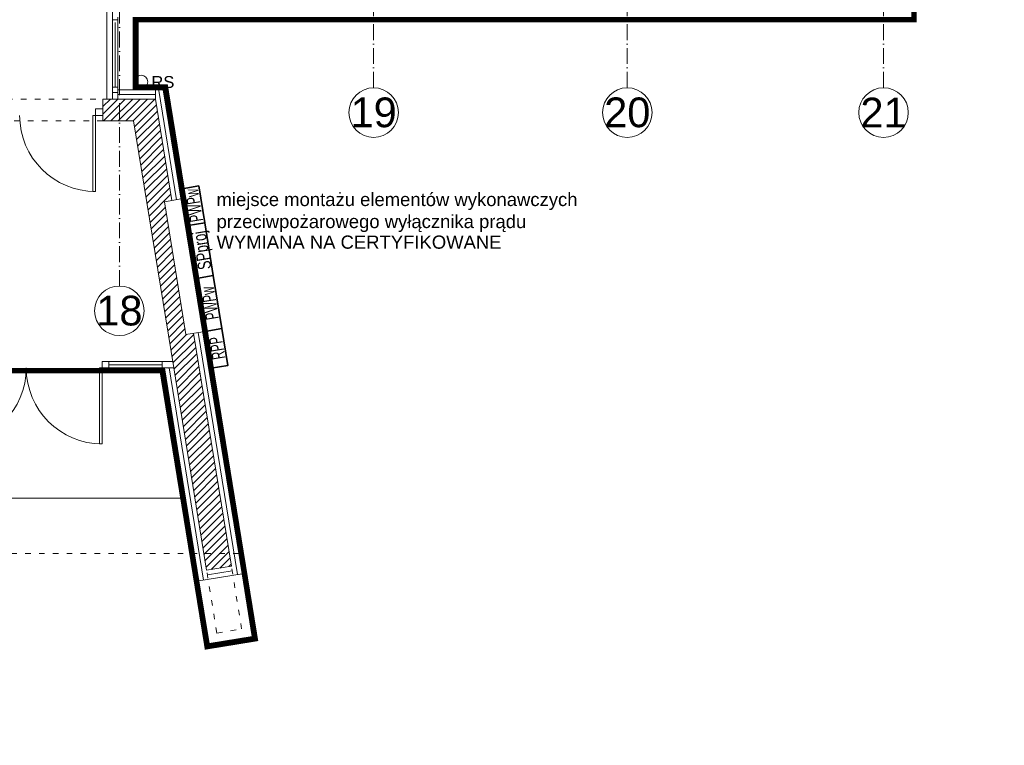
# Model space of a CAD drawing. Header units: millimetres. Extents: x 167773 to 185035, y -114105 to -66770.
# Tile 65 of 114: x 177923 to 179414, y -98207 to -97109. Entities that reach past the tile are written whole.
import ezdxf
from ezdxf.enums import TextEntityAlignment as Align

# ---------------------------------------------------------------- set-up
doc = ezdxf.new("R2010")
doc.units = ezdxf.units.MM
for name, pattern in [('ACAD_ISO03W100', [30, 12, -18]), ('ACAD_ISO10W100', [18, 12, -3, 0, -3]), ('DASHED', [0.75, 0.5, -0.25])]:
    doc.linetypes.add(name, pattern=pattern)
doc.layers.add('!zakres', color=7, linetype='ACAD_ISO03W100', lineweight=60, true_color=0x8a14ff)
for name, color, linetype, lineweight in [('a-op_text', 7, 'Continuous', 9), ('a-osie', 20, 'ACAD_ISO10W100', 9), ('b-drzwi', 6, 'Continuous', 9), ('b-izolacja', 8, 'BATTING', 9), ('b-okna', 6, 'Continuous', 9), ('b-przerywana1', 9, 'ACAD_ISO03W100', 9), ('b-widokowa', 7, 'Continuous', 9), ('b-ściany', 2, 'Continuous', 9), ('El_tablice', 20, 'Continuous', 35), ('h-hatch', 8, 'Continuous', 9)]:
    doc.layers.add(name, color=color, linetype=linetype, lineweight=lineweight)
doc.styles.add('Arial', font='arial.ttf')
doc.styles.add('PPAB_100', font='arial.ttf', dxfattribs={"height": 18})
doc.styles.add('PPAB_50', font='arial.ttf', dxfattribs={"height": 8})
doc.linetypes.add('BATTING', pattern='A,0.0001,-0.1,[134,ltypeshp.shx,S=0.1,R=0,X=-0.1,Y=0],-0.2,[134,ltypeshp.shx,S=0.1,R=180,X=0.1,Y=0],-0.1', length=0.4001)

msp = doc.modelspace()

# ---------------------------------------------------------------- hatches: boundary and pattern name
at = {"layer": 'h-hatch'}
h = msp.add_hatch(dxfattribs=at)
h.set_pattern_fill('ANSI31', color=256, scale=2.5, style=0)
h.paths.add_polyline_path([(178129, -97228.9), (178074.4, -97228.9), (178074.4, -97261.9), (178095.8, -97261.9), (178155.1, -97625.9), (178156.7, -97635.9), (178202.4, -97916.5), (178240.9, -97916.5), (178186.6, -97583.4), (178175.2, -97585.2), (178142.5, -97384.3), (178153.9, -97382.4)])
h.paths.add_polyline_path([(178074.4, -97228.9), (178071.9, -97228.9), (178049.4, -97228.9), (178049.4, -97261.9), (178074.4, -97261.9)])
h.paths.add_polyline_path([(178240.9, -97916.5), (178202.4, -97916.5), (178206.5, -97941.9), (178244, -97935.8)])

# ---------------------------------------------------------------- linework, layer by layer
at = {"layer": '!zakres', "linetype": 'DASHED', "ltscale": 60, "const_width": 8, "flags": 128}
msp.add_lwpolyline([(173461.4, -95696.4), (173461.4, -96122.9), (176925.4, -96122.9), (176925.4, -96135.9), (176933.3, -96135.9), (177842.5, -92664.9), (177043.7, -92664.9), (177043.7, -92678.9), (176845.7, -92678.9), (176845.7, -92312.9), (176962.2, -92312.9), (177065.9, -91184.9), (176998.5, -91184.9), (176866.5, -90353.9), (178159.6, -90119.2), (178172.7, -90191.4), (177992.7, -90224.1), (177992.7, -91112.9), (178170.8, -91112.9), (178170.8, -91184.9), (178027.7, -91184.9), (178027.7, -92300.9), (178926.3, -92300.9), (179123, -91184.9), (179078.5, -91184.9), (178946.6, -90354.6), (180247, -90118.6), (180260.2, -90191.4), (180076.7, -90224.7), (180076.7, -91111.9), (180258.9, -91111.9), (180258.9, -91184.9), (180085.7, -91184.9), (180085.7, -92314.9), (181098.7, -92314.9), (181098.7, -93814.9), (181288.7, -93814.9), (181288.7, -93889.9), (181113.7, -93889.9), (181113.7, -94778.3), (181290, -94812), (181276.2, -94884.7), (179973, -94635.8), (180113.6, -93814.9), (180166.1, -93814.9), (180023.3, -92689.9), (179115.7, -92689.9), (179115.7, -93812.9), (179291.3, -93812.9), (179291.3, -93886.9), (179100.7, -93886.9), (179100.7, -94775.5), (179292.7, -94812.1), (179278.9, -94884.7), (178061.4, -94653.3), (178061.4, -94643.1), (178059.4, -94642.7), (178059.4, -96122.9), (179277.4, -96122.9), (179277.4, -96164.9), (179411.4, -96164.9), (179411.4, -97068.9), (179277.4, -97068.9), (179277.4, -97108.9), (178099.4, -97108.9), (178099.4, -97210.9), (178144.3, -97210.9), (178280.1, -98045.8), (178207.1, -98057.7), (178139.1, -97639.9), (177334.4, -97639.9), (177334.4, -97850.9), (175761.4, -97850.9), (175761.4, -98202.9), (175682.4, -98202.9), (175682.4, -97194.9), (175737.4, -97194.9), (175737.4, -97108.9), (170991.9, -97108.9), (170991.9, -97149.9), (170858.4, -97149.9), (170858.4, -96661.4), (170985.4, -96661.4), (170985.4, -96196.9), (170958.4, -96196.9), (170958.4, -96122.9), (171260.4, -96122.9), (171260.4, -96010.9), (171512.4, -96010.9), (171512.4, -96122.9), (173097.4, -96122.9), (173097.4, -95696.4), (173462.4, -95696.4)], dxfattribs=at)
at = {"layer": 'a-osie', "ltscale": 2}
for p, q in [((178074.4, -97511.9), (178074.4, -96011.9)), ((178459.4, -97211.9), (178459.4, -96011.9)), ((178843.4, -97211.9), (178843.4, -96011.9)), ((179231.4, -97211.9), (179231.4, -96011.9))]:
    msp.add_line(p, q, dxfattribs=at)
at = {"layer": 'a-osie', "linetype": 'Continuous'}
for centre in [(178459.4, -97249.4), (178843.4, -97249.4), (179231.4, -97249.4), (178074.4, -97549.4)]:
    msp.add_circle(centre, 37.5, dxfattribs=at)
at = {"layer": 'b-drzwi', "ltscale": 0.5}
for p, q in [((178038.4, -97253.9), (178038.4, -97243.9)), ((178048.4, -97635.9), (178048.4, -97625.9)), ((178058.4, -97635.9), (178058.4, -97625.9)), ((178058.4, -97625.9), (178139.4, -97625.9)), ((178058.4, -97630.9), (178139.4, -97630.9)), ((178139.4, -97635.9), (178058.4, -97635.9))]:
    msp.add_line(p, q, dxfattribs=at)
for points in [[(178038.4, -97253.9), (178038.4, -97243.9), (178049.4, -97243.9), (178049.4, -97253.9)], [(178038.4, -97253.9), (178034.4, -97253.9), (178034.4, -97368.9), (178038.4, -97368.9)], [(178048.4, -97635.9), (178048.4, -97625.9), (178058.4, -97625.9), (178058.4, -97635.9)], [(178156.7, -97635.9), (178139.4, -97635.9), (178139.4, -97625.9), (178155.1, -97625.9)], [(178048.4, -97635.9), (178044.4, -97635.9), (178044.4, -97750.9), (178048.4, -97750.9)]]:
    msp.add_lwpolyline(points, close=True, dxfattribs=at)
for centre, start, end in [((178038.4, -97253.9), 180, 270), ((177818.4, -97635.9), 270, 0), ((178048.4, -97635.9), 180, 270)]:
    msp.add_arc(centre, 115, start, end, dxfattribs=at)
at = {"layer": 'b-izolacja', "linetype": 'ByBlock', "ltscale": 22}
msp.add_line((178129, -97228.9), (178129, -97214.9), dxfattribs=at)
at = {"layer": 'b-izolacja', "ltscale": 16}
for p, q in [((178160.8, -97381.3), (178134, -97216)), ((178071.9, -97221.9), (178129, -97221.9)), ((178253.2, -97948.5), (178193.6, -97582.2)), ((178201.8, -97956.8), (178149.6, -97635.9)), ((178207.6, -97948.8), (178245.1, -97942.7))]:
    msp.add_line(p, q, dxfattribs=at)
at = {"layer": 'b-okna'}
for p, q in [((178063.9, -97228.9), (178063.9, -97090.9)), ((178063.9, -97108.9), (178071.9, -97108.9)), ((178067.9, -97210.9), (178067.9, -97112.9)), ((178071.9, -97214.9), (178071.9, -97104.9)), ((178063.9, -97210.9), (178071.9, -97210.9)), ((178063.9, -97218.9), (178071.9, -97218.9)), ((178044.4, -97253.9), (178049.4, -97253.9))]:
    msp.add_line(p, q, dxfattribs=at)
at = {"layer": 'b-przerywana1', "ltscale": 0.7}
for p, q in [((177316.4, -97228.9), (178049.4, -97228.9)), ((178049.4, -97261.9), (177316.4, -97261.9)), ((178222, -98037), (178206.5, -97941.9)), ((178259.5, -98030.9), (178244, -97935.8)), ((178222, -98037), (178259.5, -98030.9))]:
    msp.add_line(p, q, dxfattribs=at)
msp.add_lwpolyline([(178255.1, -97916.5), (177304, -97916.5), (175686.4, -98065.2)], dxfattribs=at)
at = {"layer": 'b-widokowa'}
for p, q in [((178055.4, -97228.9), (178055.4, -97090.9)), ((178095.4, -97104.9), (178095.4, -97214.9)), ((177330.4, -97832.9), (178174.6, -97832.9))]:
    msp.add_line(p, q, dxfattribs=at)
at = {"layer": 'b-widokowa', "ltscale": 0.5}
for p, q in [((178071.9, -97228.9), (178129, -97228.9)), ((178153.9, -97382.4), (178129, -97228.9)), ((178244, -97935.8), (178186.6, -97583.4)), ((178206.5, -97941.9), (178156.7, -97635.9)), ((178206.5, -97941.9), (178244, -97935.8)), ((178275.6, -98042.5), (178260.1, -97947.3)), ((178210.4, -98053.1), (178194.9, -97957.9)), ((178210.4, -98053.1), (178275.6, -98042.5))]:
    msp.add_line(p, q, dxfattribs=at)
msp.add_lwpolyline([(178200.5, -97581.1), (178175.2, -97585.2), (178142.5, -97384.3), (178167.8, -97380.2)], dxfattribs=at)
msp.add_circle((178107.4, -97202.9), 10, dxfattribs=at)
at = {"layer": 'b-ściany'}
for p, q in [((178071.9, -97214.9), (178140.9, -97214.9)), ((178071.9, -97214.9), (178071.9, -97228.9)), ((178260.1, -97947.3), (178140.9, -97214.9)), ((178049.4, -97228.9), (178071.9, -97228.9)), ((178049.4, -97261.9), (178049.4, -97228.9)), ((178049.4, -97261.9), (178095.8, -97261.9)), ((178156.7, -97635.9), (178095.8, -97261.9)), ((178142.5, -97635.9), (178156.7, -97635.9)), ((178194.9, -97957.9), (178142.5, -97635.9)), ((178194.9, -97957.9), (178260.1, -97947.3))]:
    msp.add_line(p, q, dxfattribs=at)
at = {"layer": 'El_tablice'}
for points in [[(178178.3, -97420.2), (178203.6, -97416.1), (178194.5, -97360.5), (178169.3, -97364.6)], [(178191.4, -97500.3), (178216.6, -97496.2), (178203.6, -97416.1), (178178.3, -97420.2)], [(178204.4, -97580.5), (178229.7, -97576.4), (178216.6, -97496.2), (178191.4, -97500.3)], [(178213.5, -97636.1), (178238.7, -97632), (178229.7, -97576.4), (178204.4, -97580.5)]]:
    msp.add_lwpolyline(points, close=True, dxfattribs=at)

# ---------------------------------------------------------------- texts
at = {"layer": 'a-op_text', "ltscale": 0.5, "insert": (178140.2, -97203.3), "char_height": 18, "width": 60, "attachment_point": 5, "style": 'PPAB_100'}
msp.add_mtext('RS', dxfattribs=at)
at = {"layer": 'a-osie', "linetype": 'ACAD_ISO10W100', "char_height": 45, "width": 4405.783, "attachment_point": 5, "style": 'PPAB_100'}
for s, insert in [('19', (178459.4, -97249.4)), ('20', (178843.4, -97249.4)), ('21', (179231.4, -97249.4)), ('18', (178074.4, -97549.4))]:
    msp.add_mtext(s, dxfattribs=dict(at, insert=insert))
at = {"layer": 'El_tablice', "style": 'Arial'}
for s, width, p in [('PWPw', 0.6, (178197.1, -97388.3)), ('SPproj', 0.7, (178209.1, -97456.3)), ('PWPw', 0.6, (178221.2, -97536.3)), ('RPP', 0.6, (178232.2, -97604.2))]:
    msp.add_text(s, height=20, rotation=99.2445, dxfattribs=dict(at, width=width)).set_placement(p, align=Align.CENTER)
at = {"layer": 'El_tablice', "ltscale": 0.5, "char_height": 20, "width": 1238.095, "attachment_point": 4, "style": 'PPAB_50'}
for s, insert in [('miejsce montażu elementów wykonawczych \\Pprzeciwpożarowego wyłącznika prądu', (178221.5, -97400.6)), ('WYMIANA NA CERTYFIKOWANE', (178221.5, -97445.6))]:
    msp.add_mtext(s, dxfattribs=dict(at, insert=insert))

doc.saveas('drawing.dxf')
